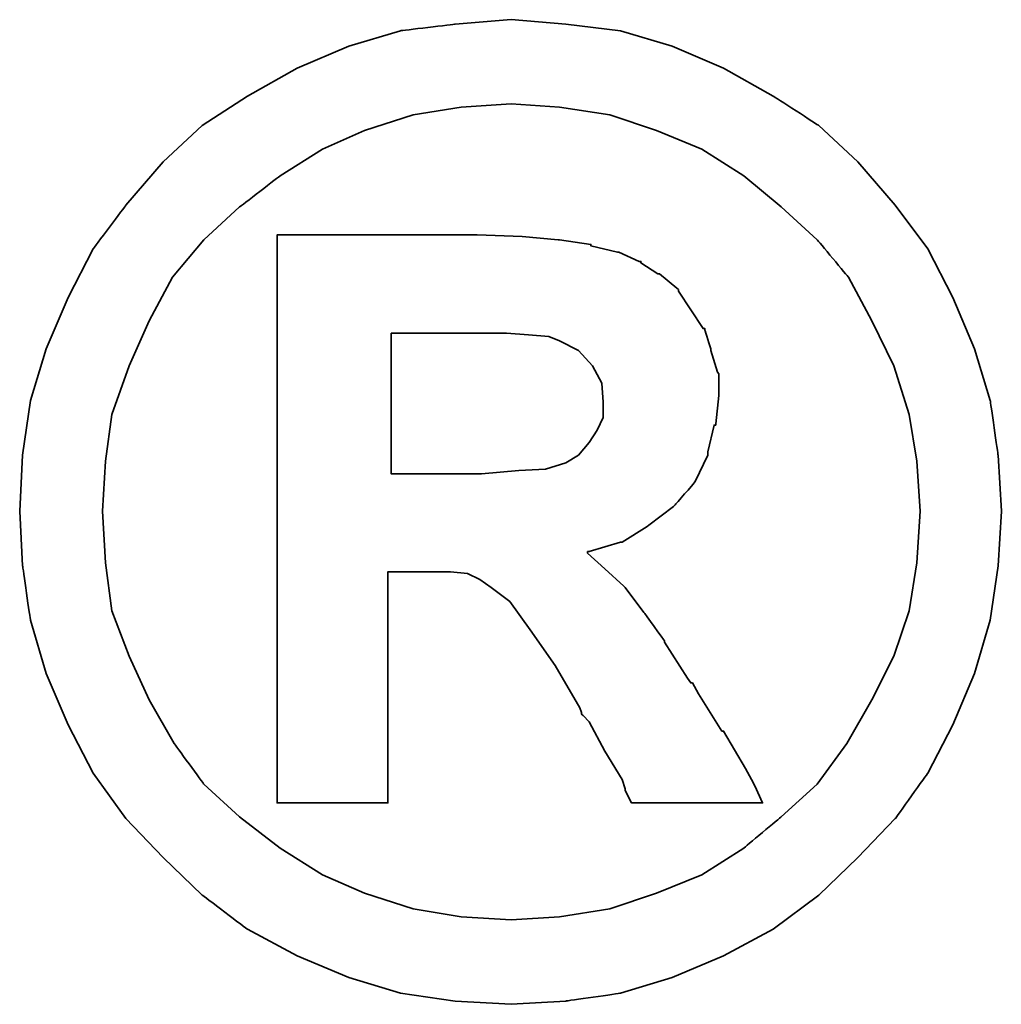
# Model space of a CAD drawing. Header units: millimetres. Extents: x 776 to 1080, y 434 to 536.
# Tile 49 of 53: x 1016.37 to 1017.48, y 468.8 to 469.91. Entities that reach past the tile are written whole.
import ezdxf

# ---------------------------------------------------------------- set-up
doc = ezdxf.new("R2010")
doc.units = ezdxf.units.MM
doc.header["$LTSCALE"] = 0.15
doc.layers.add('DIM', color=4, linetype='CONTINUOUS')
doc.layers.add('layer 1', color=7, linetype='CONTINUOUS')

# ---------------------------------------------------------------- blocks, each defined once
blk = doc.blocks.new('TBI MOTION logo(完整正式版)')
at = {"layer": 'layer 1', "color": 22, "lineweight": 35}
for points, knots in [([(81.20634, 4.98624), (81.20634, 4.98624), (81.18649, 5.32862), (81.18649, 5.32862), (81.18649, 5.32862), (81.18649, 5.32862), (81.13886, 5.66206), (81.13886, 5.66206), (81.13886, 5.66206), (81.13886, 5.66206), (81.04359, 5.97764), (81.04359, 5.97764), (81.04359, 5.97764), (81.04359, 5.97764), (80.91061, 6.29124), (80.91061, 6.29124), (80.91061, 6.29124), (80.91061, 6.29124), (80.75778, 6.58697), (80.75778, 6.58697), (80.75778, 6.58697), (80.75778, 6.58697), (80.5593, 6.85294), (80.5593, 6.85294), (80.5593, 6.85294), (80.5593, 6.85294), (80.33105, 7.1189), (80.33105, 7.1189), (80.33105, 7.1189), (80.33105, 7.1189), (80.09287, 7.33921), (80.09287, 7.33921), (80.09287, 7.33921), (80.09287, 7.33921), (79.815, 7.51982), (79.815, 7.51982), (79.815, 7.51982), (79.815, 7.51982), (79.51133, 7.69051), (79.51133, 7.69051), (79.51133, 7.69051), (79.51133, 7.69051), (79.19773, 7.8235), (79.19773, 7.8235), (79.19773, 7.8235), (79.19773, 7.8235), (78.88215, 7.91877), (78.88215, 7.91877), (78.88215, 7.91877), (78.88215, 7.91877), (78.54871, 7.95846), (78.54871, 7.95846), (78.54871, 7.95846), (78.54871, 7.95846), (78.21526, 7.98625), (78.21526, 7.98625), (78.21526, 7.98625), (78.21526, 7.98625), (77.87388, 7.95846), (77.87388, 7.95846), (77.87388, 7.95846), (77.87388, 7.95846), (77.54044, 7.91877), (77.54044, 7.91877), (77.54044, 7.91877), (77.54044, 7.91877), (77.22485, 7.8235), (77.22485, 7.8235), (77.22485, 7.8235), (77.22485, 7.8235), (76.91027, 7.69051), (76.91027, 7.69051), (76.91027, 7.69051), (76.91027, 7.69051), (76.6056, 7.51982), (76.6056, 7.51982), (76.6056, 7.51982), (76.6056, 7.51982), (76.32972, 7.33921), (76.32972, 7.33921), (76.32972, 7.33921), (76.32972, 7.33921), (76.09154, 7.1189), (76.09154, 7.1189), (76.09154, 7.1189), (76.09154, 7.1189), (75.86329, 6.85294), (75.86329, 6.85294), (75.86329, 6.85294), (75.86329, 6.85294), (75.66382, 6.58697), (75.66382, 6.58697), (75.66382, 6.58697), (75.66382, 6.58697), (75.51099, 6.29124), (75.51099, 6.29124), (75.51099, 6.29124), (75.51099, 6.29124), (75.37702, 5.97764), (75.37702, 5.97764), (75.37702, 5.97764), (75.37702, 5.97764), (75.28175, 5.66206), (75.28175, 5.66206), (75.28175, 5.66206), (75.28175, 5.66206), (75.23411, 5.32862), (75.23411, 5.32862), (75.23411, 5.32862), (75.23411, 5.32862), (75.21625, 4.98624), (75.21625, 4.98624), (75.21625, 4.98624), (75.21625, 4.98624), (75.23411, 4.6528), (75.23411, 4.6528), (75.23411, 4.6528), (75.23411, 4.6528), (75.28175, 4.32035), (75.28175, 4.32035), (75.28175, 4.32035), (75.28175, 4.32035), (75.37702, 3.99583), (75.37702, 3.99583), (75.37702, 3.99583), (75.37702, 3.99583), (75.51099, 3.68224), (75.51099, 3.68224), (75.51099, 3.68224), (75.51099, 3.68224), (75.66382, 3.38749), (75.66382, 3.38749), (75.66382, 3.38749), (75.66382, 3.38749), (75.86329, 3.10963), (75.86329, 3.10963), (75.86329, 3.10963), (75.86329, 3.10963), (76.09154, 2.87145), (76.09154, 2.87145), (76.09154, 2.87145), (76.09154, 2.87145), (76.32972, 2.6432), (76.32972, 2.6432), (76.32972, 2.6432), (76.32972, 2.6432), (76.6056, 2.43381), (76.6056, 2.43381), (76.6056, 2.43381), (76.6056, 2.43381), (76.91027, 2.27205), (76.91027, 2.27205), (76.91027, 2.27205), (76.91027, 2.27205), (77.22485, 2.13906), (77.22485, 2.13906), (77.22485, 2.13906), (77.22485, 2.13906), (77.54044, 2.0438), (77.54044, 2.0438), (77.54044, 2.0438), (77.54044, 2.0438), (77.87388, 1.99616), (77.87388, 1.99616), (77.87388, 1.99616), (77.87388, 1.99616), (78.21526, 1.97631), (78.21526, 1.97631), (78.21526, 1.97631), (78.21526, 1.97631), (78.54871, 1.99616), (78.54871, 1.99616), (78.54871, 1.99616), (78.54871, 1.99616), (78.88215, 2.0438), (78.88215, 2.0438), (78.88215, 2.0438), (78.88215, 2.0438), (79.19773, 2.13906), (79.19773, 2.13906), (79.19773, 2.13906), (79.19773, 2.13906), (79.51133, 2.27205), (79.51133, 2.27205), (79.51133, 2.27205), (79.51133, 2.27205), (79.815, 2.43381), (79.815, 2.43381), (79.815, 2.43381), (79.815, 2.43381), (80.09287, 2.6432), (80.09287, 2.6432), (80.09287, 2.6432), (80.09287, 2.6432), (80.33105, 2.87145), (80.33105, 2.87145), (80.33105, 2.87145), (80.33105, 2.87145), (80.5593, 3.10963), (80.5593, 3.10963), (80.5593, 3.10963), (80.5593, 3.10963), (80.75778, 3.38749), (80.75778, 3.38749), (80.75778, 3.38749), (80.75778, 3.38749), (80.91061, 3.68224), (80.91061, 3.68224), (80.91061, 3.68224), (80.91061, 3.68224), (81.04359, 3.99583), (81.04359, 3.99583), (81.04359, 3.99583), (81.04359, 3.99583), (81.13886, 4.32035), (81.13886, 4.32035), (81.13886, 4.32035), (81.13886, 4.32035), (81.18649, 4.6528), (81.18649, 4.6528), (81.18649, 4.6528), (81.18649, 4.6528), (81.20634, 4.98624), (81.20634, 4.98624)], [0, 0, 0, 0, 0.0178571, 0.0178571, 0.0178571, 0.0178572, 0.0357143, 0.0357143, 0.0357143, 0.0357143, 0.0535714, 0.0535714, 0.0535714, 0.0535714, 0.0714286, 0.0714286, 0.0714286, 0.0714286, 0.0892857, 0.0892857, 0.0892857, 0.0892857, 0.1071429, 0.1071429, 0.1071429, 0.1071429, 0.125, 0.125, 0.125, 0.125, 0.1428571, 0.1428571, 0.1428571, 0.1428572, 0.1607143, 0.1607143, 0.1607143, 0.1607143, 0.1785714, 0.1785714, 0.1785714, 0.1785714, 0.1964286, 0.1964286, 0.1964286, 0.1964286, 0.2142857, 0.2142857, 0.2142857, 0.2142857, 0.2321429, 0.2321429, 0.2321429, 0.2321429, 0.25, 0.25, 0.25, 0.25, 0.2678571, 0.2678571, 0.2678571, 0.2678572, 0.2857143, 0.2857143, 0.2857143, 0.2857143, 0.3035714, 0.3035714, 0.3035714, 0.3035714, 0.3214286, 0.3214286, 0.3214286, 0.3214286, 0.3392857, 0.3392857, 0.3392857, 0.3392857, 0.3571429, 0.3571429, 0.3571429, 0.3571429, 0.375, 0.375, 0.375, 0.375, 0.3928571, 0.3928571, 0.3928571, 0.3928572, 0.4107143, 0.4107143, 0.4107143, 0.4107143, 0.4285714, 0.4285714, 0.4285714, 0.4285714, 0.4464286, 0.4464286, 0.4464286, 0.4464286, 0.4642857, 0.4642857, 0.4642857, 0.4642857, 0.4821429, 0.4821429, 0.4821429, 0.4821429, 0.5, 0.5, 0.5, 0.5, 0.5178571, 0.5178571, 0.5178571, 0.5178572, 0.5357143, 0.5357143, 0.5357143, 0.5357143, 0.5535714, 0.5535714, 0.5535714, 0.5535714, 0.5714286, 0.5714286, 0.5714286, 0.5714286, 0.5892857, 0.5892857, 0.5892857, 0.5892857, 0.6071429, 0.6071429, 0.6071429, 0.6071429, 0.625, 0.625, 0.625, 0.625, 0.6428571, 0.6428571, 0.6428571, 0.6428572, 0.6607143, 0.6607143, 0.6607143, 0.6607143, 0.6785714, 0.6785714, 0.6785714, 0.6785714, 0.6964286, 0.6964286, 0.6964286, 0.6964286, 0.7142857, 0.7142857, 0.7142857, 0.7142857, 0.7321429, 0.7321429, 0.7321429, 0.7321429, 0.75, 0.75, 0.75, 0.75, 0.7678571, 0.7678571, 0.7678571, 0.7678572, 0.7857143, 0.7857143, 0.7857143, 0.7857143, 0.8035714, 0.8035714, 0.8035714, 0.8035714, 0.8214286, 0.8214286, 0.8214286, 0.8214286, 0.8392857, 0.8392857, 0.8392857, 0.8392857, 0.8571429, 0.8571429, 0.8571429, 0.8571429, 0.875, 0.875, 0.875, 0.875, 0.8928571, 0.8928571, 0.8928571, 0.8928572, 0.9107143, 0.9107143, 0.9107143, 0.9107143, 0.9285714, 0.9285714, 0.9285714, 0.9285714, 0.9464286, 0.9464286, 0.9464286, 0.9464286, 0.9642857, 0.9642857, 0.9642857, 0.9642857, 0.9821429, 0.9821429, 0.9821429, 0.9821429, 1, 1, 1, 1]), ([(80.71014, 4.98624), (80.71014, 4.98624), (80.69129, 5.29091), (80.69129, 5.29091), (80.69129, 5.29091), (80.69129, 5.29091), (80.64464, 5.57672), (80.64464, 5.57672), (80.64464, 5.57672), (80.64464, 5.57672), (80.54937, 5.87245), (80.54937, 5.87245), (80.54937, 5.87245), (80.54937, 5.87245), (80.41639, 6.14833), (80.41639, 6.14833), (80.41639, 6.14833), (80.41639, 6.14833), (80.27349, 6.41429), (80.27349, 6.41429), (80.27349, 6.41429), (80.27349, 6.41429), (80.08295, 6.64255), (80.08295, 6.64255), (80.08295, 6.64255), (80.08295, 6.64255), (79.86264, 6.84301), (79.86264, 6.84301), (79.86264, 6.84301), (79.86264, 6.84301), (79.63439, 7.03355), (79.63439, 7.03355), (79.63439, 7.03355), (79.63439, 7.03355), (79.37835, 7.1963), (79.37835, 7.1963), (79.37835, 7.1963), (79.37835, 7.1963), (79.10246, 7.30944), (79.10246, 7.30944), (79.10246, 7.30944), (79.10246, 7.30944), (78.81665, 7.40471), (78.81665, 7.40471), (78.81665, 7.40471), (78.81665, 7.40471), (78.511, 7.45234), (78.511, 7.45234), (78.511, 7.45234), (78.511, 7.45234), (78.21526, 7.47219), (78.21526, 7.47219), (78.21526, 7.47219), (78.21526, 7.47219), (77.9106, 7.45234), (77.9106, 7.45234), (77.9106, 7.45234), (77.9106, 7.45234), (77.61685, 7.40471), (77.61685, 7.40471), (77.61685, 7.40471), (77.61685, 7.40471), (77.32012, 7.30944), (77.32012, 7.30944), (77.32012, 7.30944), (77.32012, 7.30944), (77.06309, 7.1963), (77.06309, 7.1963), (77.06309, 7.1963), (77.06309, 7.1963), (76.80606, 7.03355), (76.80606, 7.03355), (76.80606, 7.03355), (76.80606, 7.03355), (76.55797, 6.84301), (76.55797, 6.84301), (76.55797, 6.84301), (76.55797, 6.84301), (76.34063, 6.64255), (76.34063, 6.64255), (76.34063, 6.64255), (76.34063, 6.64255), (76.1491, 6.41429), (76.1491, 6.41429), (76.1491, 6.41429), (76.1491, 6.41429), (76.0062, 6.14833), (76.0062, 6.14833), (76.0062, 6.14833), (76.0062, 6.14833), (75.88314, 5.87245), (75.88314, 5.87245), (75.88314, 5.87245), (75.88314, 5.87245), (75.77794, 5.57672), (75.77794, 5.57672), (75.77794, 5.57672), (75.77794, 5.57672), (75.73924, 5.29091), (75.73924, 5.29091), (75.73924, 5.29091), (75.73924, 5.29091), (75.72039, 4.98624), (75.72039, 4.98624), (75.72039, 4.98624), (75.72039, 4.98624), (75.73924, 4.67165), (75.73924, 4.67165), (75.73924, 4.67165), (75.73924, 4.67165), (75.77794, 4.37791), (75.77794, 4.37791), (75.77794, 4.37791), (75.77794, 4.37791), (75.88314, 4.10102), (75.88314, 4.10102), (75.88314, 4.10102), (75.88314, 4.10102), (76.0062, 3.83407), (76.0062, 3.83407), (76.0062, 3.83407), (76.0062, 3.83407), (76.15902, 3.56811), (76.15902, 3.56811), (76.15902, 3.56811), (76.15902, 3.56811), (76.34063, 3.32001), (76.34063, 3.32001), (76.34063, 3.32001), (76.34063, 3.32001), (76.55797, 3.11955), (76.55797, 3.11955), (76.55797, 3.11955), (76.55797, 3.11955), (76.80606, 2.92901), (76.80606, 2.92901), (76.80606, 2.92901), (76.80606, 2.92901), (77.06309, 2.76725), (77.06309, 2.76725), (77.06309, 2.76725), (77.06309, 2.76725), (77.32012, 2.65412), (77.32012, 2.65412), (77.32012, 2.65412), (77.32012, 2.65412), (77.61685, 2.55786), (77.61685, 2.55786), (77.61685, 2.55786), (77.61685, 2.55786), (77.9106, 2.51022), (77.9106, 2.51022), (77.9106, 2.51022), (77.9106, 2.51022), (78.21526, 2.49137), (78.21526, 2.49137), (78.21526, 2.49137), (78.21526, 2.49137), (78.511, 2.51022), (78.511, 2.51022), (78.511, 2.51022), (78.511, 2.51022), (78.81665, 2.55786), (78.81665, 2.55786), (78.81665, 2.55786), (78.81665, 2.55786), (79.10246, 2.65412), (79.10246, 2.65412), (79.10246, 2.65412), (79.10246, 2.65412), (79.37835, 2.76725), (79.37835, 2.76725), (79.37835, 2.76725), (79.37835, 2.76725), (79.63439, 2.92901), (79.63439, 2.92901), (79.63439, 2.92901), (79.63439, 2.92901), (79.86264, 3.11955), (79.86264, 3.11955), (79.86264, 3.11955), (79.86264, 3.11955), (80.08295, 3.32001), (80.08295, 3.32001), (80.08295, 3.32001), (80.08295, 3.32001), (80.26356, 3.56811), (80.26356, 3.56811), (80.26356, 3.56811), (80.26356, 3.56811), (80.41639, 3.83407), (80.41639, 3.83407), (80.41639, 3.83407), (80.41639, 3.83407), (80.54937, 4.10102), (80.54937, 4.10102), (80.54937, 4.10102), (80.54937, 4.10102), (80.64464, 4.37791), (80.64464, 4.37791), (80.64464, 4.37791), (80.64464, 4.37791), (80.69129, 4.67165), (80.69129, 4.67165), (80.69129, 4.67165), (80.69129, 4.67165), (80.71014, 4.98624), (80.71014, 4.98624)], [0, 0, 0, 0, 0.0192308, 0.0192308, 0.0192308, 0.0192308, 0.0384615, 0.0384615, 0.0384615, 0.0384615, 0.0576923, 0.0576923, 0.0576923, 0.0576923, 0.0769231, 0.0769231, 0.0769231, 0.0769231, 0.0961538, 0.0961538, 0.0961538, 0.0961539, 0.1153846, 0.1153846, 0.1153846, 0.1153846, 0.1346154, 0.1346154, 0.1346154, 0.1346154, 0.1538462, 0.1538462, 0.1538462, 0.1538462, 0.1730769, 0.1730769, 0.1730769, 0.1730769, 0.1923077, 0.1923077, 0.1923077, 0.1923077, 0.2115385, 0.2115385, 0.2115385, 0.2115385, 0.2307692, 0.2307692, 0.2307692, 0.2307692, 0.25, 0.25, 0.25, 0.25, 0.2692308, 0.2692308, 0.2692308, 0.2692308, 0.2884615, 0.2884615, 0.2884615, 0.2884615, 0.3076923, 0.3076923, 0.3076923, 0.3076923, 0.3269231, 0.3269231, 0.3269231, 0.3269231, 0.3461538, 0.3461538, 0.3461538, 0.3461539, 0.3653846, 0.3653846, 0.3653846, 0.3653846, 0.3846154, 0.3846154, 0.3846154, 0.3846154, 0.4038462, 0.4038462, 0.4038462, 0.4038462, 0.4230769, 0.4230769, 0.4230769, 0.4230769, 0.4423077, 0.4423077, 0.4423077, 0.4423077, 0.4615385, 0.4615385, 0.4615385, 0.4615385, 0.4807692, 0.4807692, 0.4807692, 0.4807692, 0.5, 0.5, 0.5, 0.5, 0.5192308, 0.5192308, 0.5192308, 0.5192308, 0.5384615, 0.5384615, 0.5384615, 0.5384615, 0.5576923, 0.5576923, 0.5576923, 0.5576923, 0.5769231, 0.5769231, 0.5769231, 0.5769231, 0.5961538, 0.5961538, 0.5961538, 0.5961539, 0.6153846, 0.6153846, 0.6153846, 0.6153846, 0.6346154, 0.6346154, 0.6346154, 0.6346154, 0.6538462, 0.6538462, 0.6538462, 0.6538462, 0.6730769, 0.6730769, 0.6730769, 0.6730769, 0.6923077, 0.6923077, 0.6923077, 0.6923077, 0.7115385, 0.7115385, 0.7115385, 0.7115385, 0.7307692, 0.7307692, 0.7307692, 0.7307692, 0.75, 0.75, 0.75, 0.75, 0.7692308, 0.7692308, 0.7692308, 0.7692308, 0.7884615, 0.7884615, 0.7884615, 0.7884615, 0.8076923, 0.8076923, 0.8076923, 0.8076923, 0.8269231, 0.8269231, 0.8269231, 0.8269231, 0.8461538, 0.8461538, 0.8461538, 0.8461539, 0.8653846, 0.8653846, 0.8653846, 0.8653846, 0.8846154, 0.8846154, 0.8846154, 0.8846154, 0.9038462, 0.9038462, 0.9038462, 0.9038462, 0.9230769, 0.9230769, 0.9230769, 0.9230769, 0.9423077, 0.9423077, 0.9423077, 0.9423077, 0.9615385, 0.9615385, 0.9615385, 0.9615385, 0.9807692, 0.9807692, 0.9807692, 0.9807692, 1, 1, 1, 1]), ([(76.78721, 3.2823), (76.78721, 3.2823), (76.78721, 3.32001), (76.78721, 3.32001), (76.78721, 3.32001), (76.78721, 3.32001), (76.78721, 3.42422), (76.78721, 3.42422), (76.78721, 3.42422), (76.78721, 3.42422), (76.78721, 3.59689), (76.78721, 3.59689), (76.78721, 3.59689), (76.78721, 3.59689), (76.78721, 3.80529), (76.78721, 3.80529), (76.78721, 3.80529), (76.78721, 3.80529), (76.78721, 4.0524), (76.78721, 4.0524), (76.78721, 4.0524), (76.78721, 4.0524), (76.78721, 4.32035), (76.78721, 4.32035), (76.78721, 4.32035), (76.78721, 4.32035), (76.78721, 4.92868), (76.78721, 4.92868), (76.78721, 4.92868), (76.78721, 4.92868), (76.78721, 5.53801), (76.78721, 5.53801), (76.78721, 5.53801), (76.78721, 5.53801), (76.78721, 5.82482), (76.78721, 5.82482), (76.78721, 5.82482), (76.78721, 5.82482), (76.78721, 6.07291), (76.78721, 6.07291), (76.78721, 6.07291), (76.78721, 6.07291), (76.78721, 6.30017), (76.78721, 6.30017), (76.78721, 6.30017), (76.78721, 6.30017), (76.78721, 6.45399), (76.78721, 6.45399), (76.78721, 6.45399), (76.78721, 6.45399), (76.78721, 6.5572), (76.78721, 6.5572), (76.78721, 6.5572), (76.78721, 6.5572), (76.78721, 6.59689), (76.78721, 6.59689), (76.78721, 6.59689), (76.78721, 6.59689), (76.78721, 6.67232), (76.78721, 6.67232), (76.78721, 6.67232), (76.78721, 6.67232), (76.8537, 6.67232), (76.8537, 6.67232), (76.8537, 6.67232), (76.8537, 6.67232), (76.87355, 6.67232), (76.87355, 6.67232), (76.87355, 6.67232), (76.87355, 6.67232), (76.91027, 6.67232), (76.91027, 6.67232), (76.91027, 6.67232), (76.91027, 6.67232), (77.04424, 6.67232), (77.04424, 6.67232), (77.04424, 6.67232), (77.04424, 6.67232), (77.22485, 6.67232), (77.22485, 6.67232), (77.22485, 6.67232), (77.22485, 6.67232), (77.43524, 6.67232), (77.43524, 6.67232), (77.43524, 6.67232), (77.43524, 6.67232), (77.65357, 6.67232), (77.65357, 6.67232), (77.65357, 6.67232), (77.65357, 6.67232), (77.82625, 6.67232), (77.82625, 6.67232), (77.82625, 6.67232), (77.82625, 6.67232), (77.94037, 6.67232), (77.94037, 6.67232), (77.94037, 6.67232), (77.94037, 6.67232), (77.97709, 6.67232), (77.97709, 6.67232), (77.97709, 6.67232), (77.97709, 6.67232), (77.99694, 6.67232), (77.99694, 6.67232), (77.99694, 6.67232), (77.99694, 6.67232), (78.00686, 6.67232), (78.00686, 6.67232), (78.00686, 6.67232), (78.00686, 6.67232), (78.28275, 6.6624), (78.28275, 6.6624), (78.28275, 6.6624), (78.28275, 6.6624), (78.50107, 6.64255), (78.50107, 6.64255), (78.50107, 6.64255), (78.50107, 6.64255), (78.511, 6.64255), (78.511, 6.64255), (78.511, 6.64255), (78.511, 6.64255), (78.70154, 6.61476), (78.70154, 6.61476), (78.70154, 6.61476), (78.70154, 6.61476), (78.70154, 6.60483), (78.70154, 6.60483), (78.70154, 6.60483), (78.70154, 6.60483), (78.86429, 6.56713), (78.86429, 6.56713), (78.86429, 6.56713), (78.86429, 6.56713), (78.87223, 6.56713), (78.87223, 6.56713), (78.87223, 6.56713), (78.87223, 6.56713), (78.99727, 6.51056), (78.99727, 6.51056), (78.99727, 6.51056), (78.99727, 6.51056), (79.00719, 6.51056), (79.00719, 6.51056), (79.00719, 6.51056), (79.00719, 6.51056), (79.00719, 6.50162), (79.00719, 6.50162), (79.00719, 6.50162), (79.00719, 6.50162), (79.1104, 6.43415), (79.1104, 6.43415), (79.1104, 6.43415), (79.1104, 6.43415), (79.12132, 6.43415), (79.12132, 6.43415), (79.12132, 6.43415), (79.12132, 6.43415), (79.22552, 6.34781), (79.22552, 6.34781), (79.22552, 6.34781), (79.22552, 6.34781), (79.23544, 6.33888), (79.23544, 6.33888), (79.23544, 6.33888), (79.23544, 6.33888), (79.23544, 6.32895), (79.23544, 6.32895), (79.23544, 6.32895), (79.23544, 6.32895), (79.31087, 6.21483), (79.31087, 6.21483), (79.31087, 6.21483), (79.31087, 6.21483), (79.38629, 6.1007), (79.38629, 6.1007), (79.38629, 6.1007), (79.38629, 6.1007), (79.3972, 6.1007), (79.3972, 6.1007), (79.3972, 6.1007), (79.3972, 6.1007), (79.3972, 6.09078), (79.3972, 6.09078), (79.3972, 6.09078), (79.3972, 6.09078), (79.43392, 5.97764), (79.43392, 5.97764), (79.43392, 5.97764), (79.43392, 5.97764), (79.43392, 5.96772), (79.43392, 5.96772), (79.43392, 5.96772), (79.43392, 5.96772), (79.47362, 5.83474), (79.47362, 5.83474), (79.47362, 5.83474), (79.47362, 5.83474), (79.48156, 5.82482), (79.48156, 5.82482), (79.48156, 5.82482), (79.48156, 5.82482), (79.48156, 5.69977), (79.48156, 5.69977), (79.48156, 5.69977), (79.48156, 5.69977), (79.48156, 5.69183), (79.48156, 5.69183), (79.48156, 5.69183), (79.48156, 5.69183), (79.4637, 5.51915), (79.4637, 5.51915), (79.4637, 5.51915), (79.4637, 5.51915), (79.4637, 5.51122), (79.4637, 5.51122), (79.4637, 5.51122), (79.4637, 5.51122), (79.45377, 5.51122), (79.45377, 5.51122), (79.45377, 5.51122), (79.45377, 5.51122), (79.41507, 5.34847), (79.41507, 5.34847), (79.41507, 5.34847), (79.41507, 5.34847), (79.41507, 5.33854), (79.41507, 5.33854), (79.41507, 5.33854), (79.41507, 5.33854), (79.41507, 5.32862), (79.41507, 5.32862), (79.41507, 5.32862), (79.41507, 5.32862), (79.33865, 5.16785), (79.33865, 5.16785), (79.33865, 5.16785), (79.33865, 5.16785), (79.33071, 5.15693), (79.33071, 5.15693), (79.33071, 5.15693), (79.33071, 5.15693), (79.2156, 5.02495), (79.2156, 5.02495), (79.2156, 5.02495), (79.2156, 5.02495), (79.20567, 5.01502), (79.20567, 5.01502), (79.20567, 5.01502), (79.20567, 5.01502), (79.05483, 4.89991), (79.05483, 4.89991), (79.05483, 4.89991), (79.05483, 4.89991), (79.04491, 4.89197), (79.04491, 4.89197), (79.04491, 4.89197), (79.04491, 4.89197), (78.89208, 4.7967), (78.89208, 4.7967), (78.89208, 4.7967), (78.89208, 4.7967), (78.88215, 4.7967), (78.88215, 4.7967), (78.88215, 4.7967), (78.88215, 4.7967), (78.69161, 4.73913), (78.69161, 4.73913), (78.69161, 4.73913), (78.69161, 4.73913), (78.68169, 4.73913), (78.68169, 4.73913), (78.68169, 4.73913), (78.68169, 4.73913), (78.68169, 4.72921), (78.68169, 4.72921), (78.68169, 4.72921), (78.68169, 4.72921), (78.78688, 4.63394), (78.78688, 4.63394), (78.78688, 4.63394), (78.78688, 4.63394), (78.902, 4.52875), (78.902, 4.52875), (78.902, 4.52875), (78.902, 4.52875), (78.91093, 4.52081), (78.91093, 4.52081), (78.91093, 4.52081), (78.91093, 4.52081), (79.02506, 4.36798), (79.02506, 4.36798), (79.02506, 4.36798), (79.02506, 4.36798), (79.1501, 4.1953), (79.1501, 4.1953), (79.1501, 4.1953), (79.1501, 4.1953), (79.1501, 4.18736), (79.1501, 4.18736), (79.1501, 4.18736), (79.1501, 4.18736), (79.29201, 3.96705), (79.29201, 3.96705), (79.29201, 3.96705), (79.29201, 3.96705), (79.31087, 3.93828), (79.31087, 3.93828), (79.31087, 3.93828), (79.31087, 3.93828), (79.32079, 3.93828), (79.32079, 3.93828), (79.32079, 3.93828), (79.32079, 3.93828), (79.3585, 3.87178), (79.3585, 3.87178), (79.3585, 3.87178), (79.3585, 3.87178), (79.50141, 3.64353), (79.50141, 3.64353), (79.50141, 3.64353), (79.50141, 3.64353), (79.51133, 3.64353), (79.51133, 3.64353), (79.51133, 3.64353), (79.51133, 3.64353), (79.64431, 3.41528), (79.64431, 3.41528), (79.64431, 3.41528), (79.64431, 3.41528), (79.68202, 3.3478), (79.68202, 3.3478), (79.68202, 3.3478), (79.68202, 3.3478), (79.70187, 3.31009), (79.70187, 3.31009), (79.70187, 3.31009), (79.70187, 3.31009), (79.7495, 3.2049), (79.7495, 3.2049), (79.7495, 3.2049), (79.7495, 3.2049), (79.64431, 3.2049), (79.64431, 3.2049), (79.64431, 3.2049), (79.64431, 3.2049), (79.62546, 3.2049), (79.62546, 3.2049), (79.62546, 3.2049), (79.62546, 3.2049), (79.53912, 3.2049), (79.53912, 3.2049), (79.53912, 3.2049), (79.53912, 3.2049), (79.31087, 3.2049), (79.31087, 3.2049), (79.31087, 3.2049), (79.31087, 3.2049), (79.08262, 3.2049), (79.08262, 3.2049), (79.08262, 3.2049), (79.08262, 3.2049), (79.00719, 3.2049), (79.00719, 3.2049), (79.00719, 3.2049), (79.00719, 3.2049), (78.98735, 3.2049), (78.98735, 3.2049), (78.98735, 3.2049), (78.98735, 3.2049), (78.94964, 3.2049), (78.94964, 3.2049), (78.94964, 3.2049), (78.94964, 3.2049), (78.92979, 3.24459), (78.92979, 3.24459), (78.92979, 3.24459), (78.92979, 3.24459), (78.91093, 3.2823), (78.91093, 3.2823), (78.91093, 3.2823), (78.91093, 3.2823), (78.91093, 3.29223), (78.91093, 3.29223), (78.91093, 3.29223), (78.91093, 3.29223), (78.89208, 3.3478), (78.89208, 3.3478), (78.89208, 3.3478), (78.89208, 3.3478), (78.78688, 3.52048), (78.78688, 3.52048), (78.78688, 3.52048), (78.78688, 3.52048), (78.69161, 3.7001), (78.69161, 3.7001), (78.69161, 3.7001), (78.69161, 3.7001), (78.6539, 3.7388), (78.6539, 3.7388), (78.6539, 3.7388), (78.6539, 3.7388), (78.64398, 3.74873), (78.64398, 3.74873), (78.64398, 3.74873), (78.64398, 3.74873), (78.64398, 3.75766), (78.64398, 3.75766), (78.64398, 3.75766), (78.64398, 3.75766), (78.63405, 3.78644), (78.63405, 3.78644), (78.63405, 3.78644), (78.63405, 3.78644), (78.48321, 4.04347), (78.48321, 4.04347), (78.48321, 4.04347), (78.48321, 4.04347), (78.33038, 4.2618), (78.33038, 4.2618), (78.33038, 4.2618), (78.33038, 4.2618), (78.20732, 4.43447), (78.20732, 4.43447), (78.20732, 4.43447), (78.20732, 4.43447), (78.09221, 4.52081), (78.09221, 4.52081), (78.09221, 4.52081), (78.09221, 4.52081), (78.02472, 4.56845), (78.02472, 4.56845), (78.02472, 4.56845), (78.02472, 4.56845), (77.9493, 4.60616), (77.9493, 4.60616), (77.9493, 4.60616), (77.9493, 4.60616), (77.8451, 4.61608), (77.8451, 4.61608), (77.8451, 4.61608), (77.8451, 4.61608), (77.71113, 4.61608), (77.71113, 4.61608), (77.71113, 4.61608), (77.71113, 4.61608), (77.69128, 4.61608), (77.69128, 4.61608), (77.69128, 4.61608), (77.69128, 4.61608), (77.67342, 4.61608), (77.67342, 4.61608), (77.67342, 4.61608), (77.67342, 4.61608), (77.5583, 4.61608), (77.5583, 4.61608), (77.5583, 4.61608), (77.5583, 4.61608), (77.46303, 4.61608), (77.46303, 4.61608), (77.46303, 4.61608), (77.46303, 4.61608), (77.46303, 4.54761), (77.46303, 4.54761), (77.46303, 4.54761), (77.46303, 4.54761), (77.46303, 4.47318), (77.46303, 4.47318), (77.46303, 4.47318), (77.46303, 4.47318), (77.46303, 4.24294), (77.46303, 4.24294), (77.46303, 4.24294), (77.46303, 4.24294), (77.46303, 3.99583), (77.46303, 3.99583), (77.46303, 3.99583), (77.46303, 3.99583), (77.46303, 3.72888), (77.46303, 3.72888), (77.46303, 3.72888), (77.46303, 3.72888), (77.46303, 3.51055), (77.46303, 3.51055), (77.46303, 3.51055), (77.46303, 3.51055), (77.46303, 3.42422), (77.46303, 3.42422), (77.46303, 3.42422), (77.46303, 3.42422), (77.46303, 3.35773), (77.46303, 3.35773), (77.46303, 3.35773), (77.46303, 3.35773), (77.46303, 3.30017), (77.46303, 3.30017), (77.46303, 3.30017), (77.46303, 3.30017), (77.46303, 3.2823), (77.46303, 3.2823), (77.46303, 3.2823), (77.46303, 3.2823), (77.46303, 3.2049), (77.46303, 3.2049), (77.46303, 3.2049), (77.46303, 3.2049), (77.39753, 3.2049), (77.39753, 3.2049), (77.39753, 3.2049), (77.39753, 3.2049), (77.37768, 3.2049), (77.37768, 3.2049), (77.37768, 3.2049), (77.37768, 3.2049), (77.32012, 3.2049), (77.32012, 3.2049), (77.32012, 3.2049), (77.32012, 3.2049), (77.12165, 3.2049), (77.12165, 3.2049), (77.12165, 3.2049), (77.12165, 3.2049), (76.94897, 3.2049), (76.94897, 3.2049), (76.94897, 3.2049), (76.94897, 3.2049), (76.8924, 3.2049), (76.8924, 3.2049), (76.8924, 3.2049), (76.8924, 3.2049), (76.8537, 3.2049), (76.8537, 3.2049), (76.8537, 3.2049), (76.8537, 3.2049), (76.78721, 3.2049), (76.78721, 3.2049), (76.78721, 3.2049), (76.78721, 3.2049), (76.78721, 3.2823), (76.78721, 3.2823)], [0, 0, 0, 0, 0.0074074, 0.0074074, 0.0074074, 0.0074074, 0.0148148, 0.0148148, 0.0148148, 0.0148148, 0.0222222, 0.0222222, 0.0222222, 0.0222222, 0.0296296, 0.0296296, 0.0296296, 0.0296296, 0.037037, 0.037037, 0.037037, 0.037037, 0.0444444, 0.0444444, 0.0444444, 0.0444445, 0.0518519, 0.0518519, 0.0518519, 0.0518519, 0.0592593, 0.0592593, 0.0592593, 0.0592593, 0.0666667, 0.0666667, 0.0666667, 0.0666667, 0.0740741, 0.0740741, 0.0740741, 0.0740741, 0.0814815, 0.0814815, 0.0814815, 0.0814815, 0.0888889, 0.0888889, 0.0888889, 0.0888889, 0.0962963, 0.0962963, 0.0962963, 0.0962963, 0.1037037, 0.1037037, 0.1037037, 0.1037037, 0.1111111, 0.1111111, 0.1111111, 0.1111111, 0.1185185, 0.1185185, 0.1185185, 0.1185185, 0.1259259, 0.1259259, 0.1259259, 0.1259259, 0.1333333, 0.1333333, 0.1333333, 0.1333333, 0.1407407, 0.1407407, 0.1407407, 0.1407408, 0.1481481, 0.1481481, 0.1481481, 0.1481482, 0.1555556, 0.1555556, 0.1555556, 0.1555556, 0.162963, 0.162963, 0.162963, 0.162963, 0.1703704, 0.1703704, 0.1703704, 0.1703704, 0.1777778, 0.1777778, 0.1777778, 0.1777778, 0.1851852, 0.1851852, 0.1851852, 0.1851852, 0.1925926, 0.1925926, 0.1925926, 0.1925926, 0.2, 0.2, 0.2, 0.2, 0.2074074, 0.2074074, 0.2074074, 0.2074074, 0.2148148, 0.2148148, 0.2148148, 0.2148148, 0.2222222, 0.2222222, 0.2222222, 0.2222222, 0.2296296, 0.2296296, 0.2296296, 0.2296296, 0.237037, 0.237037, 0.237037, 0.237037, 0.2444444, 0.2444444, 0.2444444, 0.2444445, 0.2518519, 0.2518519, 0.2518519, 0.2518519, 0.2592593, 0.2592593, 0.2592593, 0.2592593, 0.2666667, 0.2666667, 0.2666667, 0.2666667, 0.2740741, 0.2740741, 0.2740741, 0.2740741, 0.2814815, 0.2814815, 0.2814815, 0.2814815, 0.2888889, 0.2888889, 0.2888889, 0.2888889, 0.2962963, 0.2962963, 0.2962963, 0.2962963, 0.3037037, 0.3037037, 0.3037037, 0.3037037, 0.3111111, 0.3111111, 0.3111111, 0.3111111, 0.3185185, 0.3185185, 0.3185185, 0.3185185, 0.3259259, 0.3259259, 0.3259259, 0.3259259, 0.3333333, 0.3333333, 0.3333333, 0.3333333, 0.3407407, 0.3407407, 0.3407407, 0.3407408, 0.3481481, 0.3481481, 0.3481481, 0.3481482, 0.3555556, 0.3555556, 0.3555556, 0.3555556, 0.362963, 0.362963, 0.362963, 0.362963, 0.3703704, 0.3703704, 0.3703704, 0.3703704, 0.3777778, 0.3777778, 0.3777778, 0.3777778, 0.3851852, 0.3851852, 0.3851852, 0.3851852, 0.3925926, 0.3925926, 0.3925926, 0.3925926, 0.4, 0.4, 0.4, 0.4, 0.4074074, 0.4074074, 0.4074074, 0.4074074, 0.4148148, 0.4148148, 0.4148148, 0.4148148, 0.4222222, 0.4222222, 0.4222222, 0.4222222, 0.4296296, 0.4296296, 0.4296296, 0.4296296, 0.437037, 0.437037, 0.437037, 0.437037, 0.4444444, 0.4444444, 0.4444444, 0.4444445, 0.4518519, 0.4518519, 0.4518519, 0.4518519, 0.4592593, 0.4592593, 0.4592593, 0.4592593, 0.4666667, 0.4666667, 0.4666667, 0.4666667, 0.4740741, 0.4740741, 0.4740741, 0.4740741, 0.4814815, 0.4814815, 0.4814815, 0.4814815, 0.4888889, 0.4888889, 0.4888889, 0.4888889, 0.4962963, 0.4962963, 0.4962963, 0.4962963, 0.5037037, 0.5037037, 0.5037037, 0.5037037, 0.5111111, 0.5111111, 0.5111111, 0.5111111, 0.5185185, 0.5185185, 0.5185185, 0.5185185, 0.5259259, 0.5259259, 0.5259259, 0.5259259, 0.5333333, 0.5333333, 0.5333333, 0.5333333, 0.5407407, 0.5407407, 0.5407407, 0.5407408, 0.5481481, 0.5481481, 0.5481481, 0.5481482, 0.5555556, 0.5555556, 0.5555556, 0.5555556, 0.562963, 0.562963, 0.562963, 0.562963, 0.5703704, 0.5703704, 0.5703704, 0.5703704, 0.5777778, 0.5777778, 0.5777778, 0.5777778, 0.5851852, 0.5851852, 0.5851852, 0.5851852, 0.5925926, 0.5925926, 0.5925926, 0.5925926, 0.6, 0.6, 0.6, 0.6, 0.6074074, 0.6074074, 0.6074074, 0.6074074, 0.6148148, 0.6148148, 0.6148148, 0.6148148, 0.6222222, 0.6222222, 0.6222222, 0.6222222, 0.6296296, 0.6296296, 0.6296296, 0.6296296, 0.637037, 0.637037, 0.637037, 0.637037, 0.6444444, 0.6444444, 0.6444444, 0.6444445, 0.6518519, 0.6518519, 0.6518519, 0.6518519, 0.6592593, 0.6592593, 0.6592593, 0.6592593, 0.6666667, 0.6666667, 0.6666667, 0.6666667, 0.6740741, 0.6740741, 0.6740741, 0.6740741, 0.6814815, 0.6814815, 0.6814815, 0.6814815, 0.6888889, 0.6888889, 0.6888889, 0.6888889, 0.6962963, 0.6962963, 0.6962963, 0.6962963, 0.7037037, 0.7037037, 0.7037037, 0.7037037, 0.7111111, 0.7111111, 0.7111111, 0.7111111, 0.7185185, 0.7185185, 0.7185185, 0.7185185, 0.7259259, 0.7259259, 0.7259259, 0.7259259, 0.7333333, 0.7333333, 0.7333333, 0.7333333, 0.7407407, 0.7407407, 0.7407407, 0.7407408, 0.7481481, 0.7481481, 0.7481481, 0.7481482, 0.7555556, 0.7555556, 0.7555556, 0.7555556, 0.762963, 0.762963, 0.762963, 0.762963, 0.7703704, 0.7703704, 0.7703704, 0.7703704, 0.7777778, 0.7777778, 0.7777778, 0.7777778, 0.7851852, 0.7851852, 0.7851852, 0.7851852, 0.7925926, 0.7925926, 0.7925926, 0.7925926, 0.8, 0.8, 0.8, 0.8, 0.8074074, 0.8074074, 0.8074074, 0.8074074, 0.8148148, 0.8148148, 0.8148148, 0.8148148, 0.8222222, 0.8222222, 0.8222222, 0.8222222, 0.8296296, 0.8296296, 0.8296296, 0.8296296, 0.837037, 0.837037, 0.837037, 0.837037, 0.8444444, 0.8444444, 0.8444444, 0.8444445, 0.8518519, 0.8518519, 0.8518519, 0.8518519, 0.8592593, 0.8592593, 0.8592593, 0.8592593, 0.8666667, 0.8666667, 0.8666667, 0.8666667, 0.8740741, 0.8740741, 0.8740741, 0.8740741, 0.8814815, 0.8814815, 0.8814815, 0.8814815, 0.8888889, 0.8888889, 0.8888889, 0.8888889, 0.8962963, 0.8962963, 0.8962963, 0.8962963, 0.9037037, 0.9037037, 0.9037037, 0.9037037, 0.9111111, 0.9111111, 0.9111111, 0.9111111, 0.9185185, 0.9185185, 0.9185185, 0.9185185, 0.9259259, 0.9259259, 0.9259259, 0.9259259, 0.9333333, 0.9333333, 0.9333333, 0.9333333, 0.9407407, 0.9407407, 0.9407407, 0.9407408, 0.9481481, 0.9481481, 0.9481481, 0.9481482, 0.9555556, 0.9555556, 0.9555556, 0.9555556, 0.962963, 0.962963, 0.962963, 0.962963, 0.9703704, 0.9703704, 0.9703704, 0.9703704, 0.9777778, 0.9777778, 0.9777778, 0.9777778, 0.9851852, 0.9851852, 0.9851852, 0.9851852, 0.9925926, 0.9925926, 0.9925926, 0.9925926, 1, 1, 1, 1]), ([(77.48288, 6.07291), (77.48288, 6.07291), (77.48288, 5.99551), (77.48288, 5.99551), (77.48288, 5.99551), (77.48288, 5.99551), (77.48288, 5.82482), (77.48288, 5.82482), (77.48288, 5.82482), (77.48288, 5.82482), (77.48288, 5.63328), (77.48288, 5.63328), (77.48288, 5.63328), (77.48288, 5.63328), (77.48288, 5.46358), (77.48288, 5.46358), (77.48288, 5.46358), (77.48288, 5.46358), (77.48288, 5.29091), (77.48288, 5.29091), (77.48288, 5.29091), (77.48288, 5.29091), (77.48288, 5.21449), (77.48288, 5.21449), (77.48288, 5.21449), (77.48288, 5.21449), (77.50074, 5.21449), (77.50074, 5.21449), (77.50074, 5.21449), (77.50074, 5.21449), (77.71113, 5.21449), (77.71113, 5.21449), (77.71113, 5.21449), (77.71113, 5.21449), (77.94037, 5.21449), (77.94037, 5.21449), (77.94037, 5.21449), (77.94037, 5.21449), (78.01579, 5.21449), (78.01579, 5.21449), (78.01579, 5.21449), (78.01579, 5.21449), (78.03465, 5.21449), (78.03465, 5.21449), (78.03465, 5.21449), (78.03465, 5.21449), (78.2629, 5.23335), (78.2629, 5.23335), (78.2629, 5.23335), (78.2629, 5.23335), (78.42565, 5.24327), (78.42565, 5.24327), (78.42565, 5.24327), (78.42565, 5.24327), (78.54871, 5.28098), (78.54871, 5.28098), (78.54871, 5.28098), (78.54871, 5.28098), (78.62611, 5.32862), (78.62611, 5.32862), (78.62611, 5.32862), (78.62611, 5.32862), (78.69161, 5.40503), (78.69161, 5.40503), (78.69161, 5.40503), (78.69161, 5.40503), (78.73925, 5.48145), (78.73925, 5.48145), (78.73925, 5.48145), (78.73925, 5.48145), (78.77696, 5.55885), (78.77696, 5.55885), (78.77696, 5.55885), (78.77696, 5.55885), (78.77696, 5.65214), (78.77696, 5.65214), (78.77696, 5.65214), (78.77696, 5.65214), (78.76902, 5.76726), (78.76902, 5.76726), (78.76902, 5.76726), (78.76902, 5.76726), (78.71146, 5.87245), (78.71146, 5.87245), (78.71146, 5.87245), (78.71146, 5.87245), (78.62611, 5.96772), (78.62611, 5.96772), (78.62611, 5.96772), (78.62611, 5.96772), (78.511, 6.02528), (78.511, 6.02528), (78.511, 6.02528), (78.511, 6.02528), (78.44451, 6.05306), (78.44451, 6.05306), (78.44451, 6.05306), (78.44451, 6.05306), (78.32046, 6.06299), (78.32046, 6.06299), (78.32046, 6.06299), (78.32046, 6.06299), (78.18748, 6.07291), (78.18748, 6.07291), (78.18748, 6.07291), (78.18748, 6.07291), (77.99694, 6.07291), (77.99694, 6.07291), (77.99694, 6.07291), (77.99694, 6.07291), (77.97709, 6.07291), (77.97709, 6.07291), (77.97709, 6.07291), (77.97709, 6.07291), (77.90167, 6.07291), (77.90167, 6.07291), (77.90167, 6.07291), (77.90167, 6.07291), (77.69128, 6.07291), (77.69128, 6.07291), (77.69128, 6.07291), (77.69128, 6.07291), (77.50074, 6.07291), (77.50074, 6.07291), (77.50074, 6.07291), (77.50074, 6.07291), (77.48288, 6.07291), (77.48288, 6.07291)], [0, 0, 0, 0, 0.03125, 0.03125, 0.03125, 0.03125, 0.0625, 0.0625, 0.0625, 0.0625, 0.09375, 0.09375, 0.09375, 0.09375, 0.125, 0.125, 0.125, 0.125, 0.15625, 0.15625, 0.15625, 0.15625, 0.1875, 0.1875, 0.1875, 0.1875, 0.21875, 0.21875, 0.21875, 0.21875, 0.25, 0.25, 0.25, 0.25, 0.28125, 0.28125, 0.28125, 0.28125, 0.3125, 0.3125, 0.3125, 0.3125, 0.34375, 0.34375, 0.34375, 0.34375, 0.375, 0.375, 0.375, 0.375, 0.40625, 0.40625, 0.40625, 0.40625, 0.4375, 0.4375, 0.4375, 0.4375, 0.46875, 0.46875, 0.46875, 0.46875, 0.5, 0.5, 0.5, 0.5, 0.53125, 0.53125, 0.53125, 0.53125, 0.5625, 0.5625, 0.5625, 0.5625, 0.59375, 0.59375, 0.59375, 0.59375, 0.625, 0.625, 0.625, 0.625, 0.65625, 0.65625, 0.65625, 0.65625, 0.6875, 0.6875, 0.6875, 0.6875, 0.71875, 0.71875, 0.71875, 0.71875, 0.75, 0.75, 0.75, 0.75, 0.78125, 0.78125, 0.78125, 0.78125, 0.8125, 0.8125, 0.8125, 0.8125, 0.84375, 0.84375, 0.84375, 0.84375, 0.875, 0.875, 0.875, 0.875, 0.90625, 0.90625, 0.90625, 0.90625, 0.9375, 0.9375, 0.9375, 0.9375, 0.96875, 0.96875, 0.96875, 0.96875, 1, 1, 1, 1])]:
    blk.add_open_spline(points, degree=3, knots=knots, dxfattribs=at)

msp = doc.modelspace()

# ---------------------------------------------------------------- block references
at = {"layer": 'DIM', "color": 7, "xscale": 0.1852549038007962, "yscale": 0.1852549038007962, "zscale": 0.1852549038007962}
msp.add_blockref('TBI MOTION logo(完整正式版)', (1002.4359, 468.435), dxfattribs=at)

doc.saveas('drawing.dxf')
